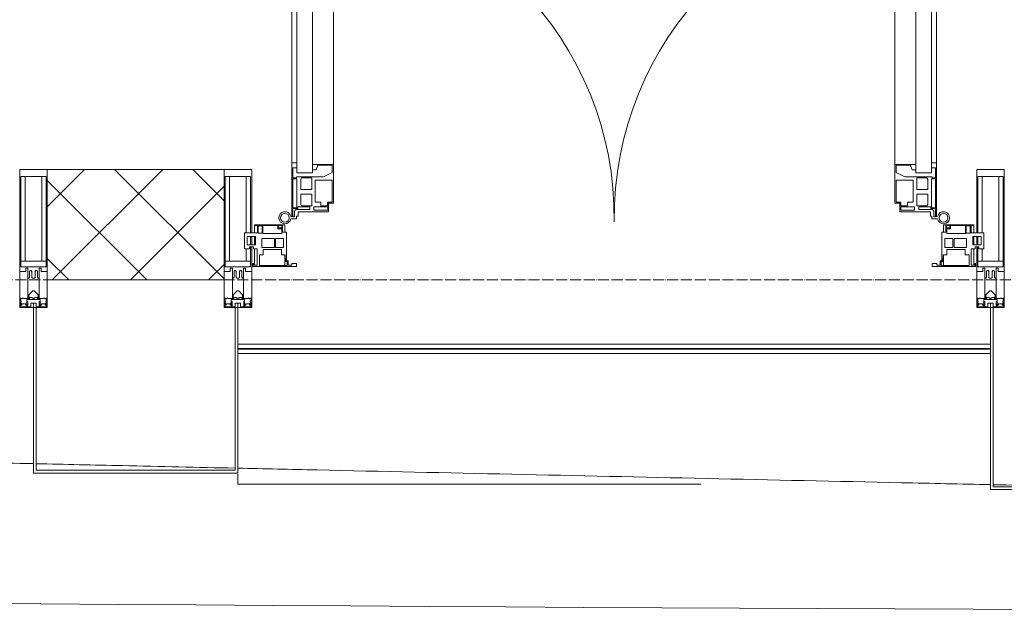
# Model space of a CAD drawing. Header units: millimetres. Extents: x 5617 to 137814, y 7718 to 189336.
# Tile 16 of 97: x 41645 to 43428, y 14794 to 15872. Entities that reach past the tile are written whole.
import ezdxf

# ---------------------------------------------------------------- set-up
doc = ezdxf.new("R2010")
doc.units = ezdxf.units.MM
doc.linetypes.add('ADSK_Линия сетки', pattern=[25, 20, -2.5, 0, -2.5])
for name, color, linetype, lineweight in [('Двери', 7, 'Continuous', 18), ('Импосты витража', 7, 'Continuous', 18), ('Колонны', 7, 'Continuous', 18), ('Ограждение', 7, 'Continuous', 18), ('Оси', 7, 'Continuous', 9), ('Панели витража', 7, 'Continuous', 18), ('Поручни', 7, 'Continuous', 18), ('Стены разрез', 7, 'Continuous', 40), ('Форма', 7, 'Continuous', 18), ('Элементы узлов', 7, 'Continuous', 18)]:
    doc.layers.add(name, color=color, linetype=linetype, lineweight=lineweight)

# ---------------------------------------------------------------- blocks, each defined once
blk = doc.blocks.new('Rectangular Mullion - 50Wx250H-V63-МКСС_К4_L12_41_700_')
at = {"layer": 'Элементы узлов', "color": 253, "lineweight": 5, "true_color": 0xaaaaaa}
for p, q in [((-25, 135.1), (-25, 250)), ((-25, 250), (0, 250)), ((25, 250), (0, 250)), ((25, 65.2), (25, 250)), ((-23, 237.3), (0, 237.3)), ((-23, 237.3), (-23, 135.1)), ((-14.9, 135.1), (-14.9, 237.3)), ((23, 237.3), (0, 237.3)), ((14.9, 84), (14.9, 237.3)), ((23, 237.3), (23, 73.6)), ((-25, 113.4), (-25, 128.4)), ((-23, 128.4), (-23, 113.4)), ((-25, 65.2), (-25, 110.1)), ((-23, 110.1), (-23, 73.6)), ((-14.9, 84), (-14.9, 106.6)), ((0, 84), (-23, 84)), ((-0.5, 73.6), (-23, 73.6)), ((0, 84), (23, 84)), ((0.5, 73.6), (23, 73.6)), ((-14, 65.2), (-25, 65.2)), ((-14, 71.3), (-14, 65.2)), ((-10, 71.3), (-14, 71.3)), ((-10, 53), (-10, 71.3)), ((-8.7, 53), (-7, 54.7)), ((-7, 65.2), (-5.9, 67.3)), ((-7, 65.2), (-7, 54.7)), ((-4.1, 67.3), (-5.9, 67.3)), ((-4.1, 67.3), (-2.9, 65.1)), ((-2.9, 65.1), (-2.9, 54.6)), ((-1.3, 53), (-2.9, 54.6)), ((1.3, 53), (2.9, 54.6)), ((4.1, 67.3), (2.9, 65.1)), ((2.9, 65.1), (2.9, 54.6)), ((4.1, 67.3), (5.9, 67.3)), ((7, 65.2), (5.9, 67.3)), ((7, 65.2), (7, 54.7)), ((8.7, 53), (7, 54.7)), ((10, 71.3), (14, 71.3)), ((10, 53), (10, 71.3)), ((14, 71.3), (14, 65.2)), ((14, 65.2), (25, 65.2)), ((-8.7, 53), (-10, 53)), ((-10, 53), (-10, 17)), ((0, 53), (-1.3, 53)), ((0, 53), (1.3, 53)), ((8.7, 53), (10, 53)), ((10, 53), (10, 17)), ((-8.5, 23), (-1.5, 30)), ((-8.5, 18.5), (-8.5, 23)), ((-7.5, 18.5), (-8.5, 18.5)), ((-7.5, 17), (-7.5, 18.5)), ((-7.4, 18), (-7.4, 16.6)), ((-2.6, 18), (-7.4, 18)), ((-2.6, 18), (-2.6, 16.8)), ((-1.5, 30), (0, 30)), ((1.5, 30), (0, 30)), ((8.5, 23), (1.5, 30)), ((2.6, 18), (2.6, 16.8)), ((2.6, 18), (7.4, 18)), ((7.4, 18), (7.4, 16.6)), ((7.5, 18.5), (8.5, 18.5)), ((7.5, 17), (7.5, 18.5)), ((8.5, 18.5), (8.5, 23)), ((-23.8, 14.6), (-25, 14.2)), ((-25, 0), (-25, 14.2)), ((-22.3, 17), (-23.8, 17)), ((-23.8, 17), (-23.8, 14.6)), ((-22.5, 10.6), (-23.8, 14.6)), ((-22.5, 10.6), (-23.7, 9.9)), ((-23.7, 1.3), (-23.7, 9.9)), ((-23.7, 1.3), (-11.8, 1.3)), ((-23.2, 10.2), (-22.5, 8)), ((-22.5, 8), (-22.5, 4.5)), ((-21.3, 4.5), (-22.5, 4.5)), ((-22.3, 17), (-22.3, 16)), ((-22.3, 16), (-21.3, 16)), ((-19, 17.6), (-21.3, 16)), ((-21.3, 4.5), (-21.3, 6.5)), ((-21.3, 6.5), (-14.2, 6.5)), ((-18.4, 16.6), (-19, 17.6)), ((-7.4, 16.6), (-18.4, 16.6)), ((-14.2, 6.5), (-14.2, 4.5)), ((-13.2, 4.5), (-14.2, 4.5)), ((-13.2, 4.5), (-12.2, 7.2)), ((-12.7, 7.6), (-11.3, 11.4)), ((-12.7, 7.6), (-11.8, 6.9)), ((-12.2, 9), (-12.2, 14.8)), ((-12.2, 14.8), (0, 14.8)), ((-11.8, 1.3), (-11.8, 6.9)), ((-10.5, 11.2), (-11.3, 11.4)), ((-10.5, 1.5), (-10.5, 11.2)), ((-4.8, 1.5), (-10.5, 1.5)), ((-10, 17), (-7.5, 17)), ((0, 8), (-4.8, 8)), ((-4.8, 1.5), (-4.8, 8)), ((-2.6, 16.8), (0, 16.8)), ((2.6, 16.8), (0, 16.8)), ((0, 14.8), (0, 16.8)), ((0, 14.8), (0, 16.8)), ((12.2, 14.8), (0, 14.8)), ((0, 0), (0, 8)), ((0, 8), (4.8, 8)), ((0, 0), (0, 8)), ((4.8, 1.5), (4.8, 8)), ((4.8, 1.5), (10.5, 1.5)), ((7.4, 16.6), (18.4, 16.6)), ((10, 17), (7.5, 17)), ((10.5, 11.2), (11.3, 11.4)), ((10.5, 1.5), (10.5, 11.2)), ((12.7, 7.6), (11.3, 11.4)), ((12.7, 7.6), (11.8, 6.9)), ((11.8, 1.3), (11.8, 6.9)), ((23.7, 1.3), (11.8, 1.3)), ((12.2, 9), (12.2, 14.8)), ((13.2, 4.5), (12.2, 7.2)), ((13.2, 4.5), (14.2, 4.5)), ((21.3, 6.5), (14.2, 6.5)), ((14.2, 6.5), (14.2, 4.5)), ((18.4, 16.6), (19, 17.6)), ((19, 17.6), (21.3, 16)), ((22.3, 16), (21.3, 16)), ((21.3, 4.5), (21.3, 6.5)), ((21.3, 4.5), (22.5, 4.5)), ((22.3, 17), (22.3, 16)), ((22.3, 17), (23.8, 17)), ((22.5, 10.6), (23.8, 14.6)), ((22.5, 10.6), (23.7, 9.9)), ((23.2, 10.2), (22.5, 8)), ((22.5, 8), (22.5, 4.5)), ((23.7, 1.3), (23.7, 9.9)), ((23.8, 17), (23.8, 14.6)), ((23.8, 14.6), (25, 14.2)), ((25, 0), (25, 14.2)), ((-25, 0), (0, 0)), ((25, 0), (0, 0))]:
    blk.add_line(p, q, dxfattribs=at)
for centre, start, end in [((-0.5, 73.1), 360, 90), ((0.5, 73.1), 90, 180)]:
    blk.add_arc(centre, 0.5, start, end, dxfattribs=at)
blk = doc.blocks.new('Rectangular Mullion - R_StandardFrame_50Wx250H-V64-МКСС_К4_L12_41_700_')
at = {"layer": 'Импосты витража', "color": 253, "lineweight": 5, "true_color": 0xaaaaaa}
for p, q in [((-25, -110.1), (-25, 0)), ((-25, 0), (0, 0)), ((5, 0), (25, 0)), ((25, 0), (25, -250)), ((-25, -128.4), (-25, -113.4)), ((-25, -250), (-25, -135.1)), ((25, -250), (-25, -250))]:
    blk.add_line(p, q, dxfattribs=at)
blk = doc.blocks.new('A_PAN_ALU_Door_Double - EXT_1_Double_EQ-7507534-МКСС_К4_L12_41_700_')
at = {"layer": 'Двери', "color": 253, "lineweight": 5, "true_color": 0xaaaaaa}
for p, q in [((-583.7, 659.3), (-583.7, 758.9)), ((-583.7, 758.9), (-578.6, 758.9)), ((-583.7, 659.3), (-583.7, 758.9)), ((-583.7, 758.9), (-578.6, 758.9)), ((-581.6, 750.3), (-581.6, 742.3)), ((-579.8, 750.3), (-581.6, 750.3)), ((-581.6, 750.3), (-581.6, 742.3)), ((-579.8, 750.3), (-581.6, 750.3)), ((-579.8, 748.9), (-579.8, 750.3)), ((-579.8, 748.9), (-579.8, 750.3)), ((-578.6, 748.9), (-579.8, 748.9)), ((-578.6, 748.9), (-579.8, 748.9)), ((-578.6, 758.9), (-578.6, 748.9)), ((-578.6, 758.9), (-578.6, 748.9)), ((583.7, 758.9), (578.6, 758.9)), ((578.6, 758.9), (578.6, 748.9)), ((583.7, 758.9), (578.6, 758.9)), ((578.6, 758.9), (578.6, 748.9)), ((578.6, 748.9), (579.8, 748.9)), ((578.6, 748.9), (579.8, 748.9)), ((579.8, 748.9), (579.8, 750.3)), ((579.8, 750.3), (581.6, 750.3)), ((579.8, 748.9), (579.8, 750.3)), ((579.8, 750.3), (581.6, 750.3)), ((581.6, 750.3), (581.6, 742.3)), ((581.6, 750.3), (581.6, 742.3)), ((583.7, 659.3), (583.7, 758.9)), ((583.7, 659.3), (583.7, 758.9)), ((-581.6, 742.3), (-572.9, 742.3)), ((-581.6, 742.3), (-572.9, 742.3)), ((-581.6, 740.6), (-581.6, 688.2)), ((-574.6, 740.6), (-581.6, 740.6)), ((-581.6, 740.6), (-581.6, 688.2)), ((-574.6, 740.6), (-581.6, 740.6)), ((-574.6, 688.2), (-574.6, 740.6)), ((-574.6, 688.2), (-574.6, 740.6)), ((-572.9, 742.3), (-572.9, 739.3)), ((-572.9, 742.3), (-572.9, 739.3)), ((-572.9, 739.3), (-543.6, 739.3)), ((-572.9, 739.3), (-543.6, 739.3)), ((-566.1, 737.5), (-567.6, 734.8)), ((-566.1, 737.5), (-567.6, 734.8)), ((-567.6, 734.8), (-567.6, 715.8)), ((-567.6, 734.8), (-567.6, 715.8)), ((-547.7, 737.5), (-566.1, 737.5)), ((-547.7, 737.5), (-566.1, 737.5)), ((-547.7, 715.8), (-547.7, 737.5)), ((-547.7, 715.8), (-547.7, 737.5)), ((-543.6, 744.8), (-518.6, 744.8)), ((-543.6, 739.3), (-543.6, 744.8)), ((-543.6, 744.8), (-518.6, 744.8)), ((-543.6, 739.3), (-543.6, 744.8)), ((-531.2, 737.1), (-531.2, 730.5)), ((-518.8, 737.1), (-531.2, 737.1)), ((-531.2, 737.1), (-531.2, 730.5)), ((-518.8, 737.1), (-531.2, 737.1)), ((-518.8, 730.6), (-518.8, 737.1)), ((-518.8, 730.6), (-518.8, 737.1)), ((-518.6, 744.8), (-518.6, 741.8)), ((-518.6, 744.8), (-518.6, 741.8)), ((-518.6, 741.8), (-517.1, 741.8)), ((-518.6, 741.8), (-517.1, 741.8)), ((-517.1, 741.8), (-517.1, 732.3)), ((-517.1, 741.8), (-517.1, 732.3)), ((-517.1, 732.3), (-508.2, 732.3)), ((-517.1, 732.3), (-508.2, 732.3)), ((-508.2, 732.3), (-508.2, 662.3)), ((-508.2, 732.3), (-508.2, 662.3)), ((517.1, 732.3), (508.2, 732.3)), ((508.2, 732.3), (508.2, 662.3)), ((517.1, 732.3), (508.2, 732.3)), ((508.2, 732.3), (508.2, 662.3)), ((518.6, 741.8), (517.1, 741.8)), ((517.1, 741.8), (517.1, 732.3)), ((518.6, 741.8), (517.1, 741.8)), ((517.1, 741.8), (517.1, 732.3)), ((543.6, 744.8), (518.6, 744.8)), ((518.6, 744.8), (518.6, 741.8)), ((543.6, 744.8), (518.6, 744.8)), ((518.6, 744.8), (518.6, 741.8)), ((518.8, 730.6), (518.8, 737.1)), ((518.8, 737.1), (531.2, 737.1)), ((518.8, 730.6), (518.8, 737.1)), ((518.8, 737.1), (531.2, 737.1)), ((531.2, 737.1), (531.2, 730.5)), ((531.2, 737.1), (531.2, 730.5)), ((543.6, 739.3), (543.6, 744.8)), ((543.6, 739.3), (543.6, 744.8)), ((572.9, 739.3), (543.6, 739.3)), ((572.9, 739.3), (543.6, 739.3)), ((547.7, 715.8), (547.7, 737.5)), ((547.7, 737.5), (566.1, 737.5)), ((547.7, 715.8), (547.7, 737.5)), ((547.7, 737.5), (566.1, 737.5)), ((566.1, 737.5), (567.6, 734.8)), ((566.1, 737.5), (567.6, 734.8)), ((567.6, 734.8), (567.6, 715.8)), ((567.6, 734.8), (567.6, 715.8)), ((581.6, 742.3), (572.9, 742.3)), ((572.9, 742.3), (572.9, 739.3)), ((581.6, 742.3), (572.9, 742.3)), ((572.9, 742.3), (572.9, 739.3)), ((574.6, 688.2), (574.6, 740.6)), ((574.6, 740.6), (581.6, 740.6)), ((574.6, 688.2), (574.6, 740.6)), ((574.6, 740.6), (581.6, 740.6)), ((581.6, 740.6), (581.6, 688.2)), ((581.6, 740.6), (581.6, 688.2)), ((-567.6, 715.8), (-547.7, 715.8)), ((-567.6, 715.8), (-547.7, 715.8)), ((-541.3, 730.5), (-541.3, 691)), ((-531.2, 730.5), (-541.3, 730.5)), ((-541.3, 730.5), (-541.3, 691)), ((-531.2, 730.5), (-541.3, 730.5)), ((-510.6, 730.6), (-518.8, 730.6)), ((-510.6, 730.6), (-518.8, 730.6)), ((-510.6, 691), (-510.6, 730.6)), ((-510.6, 691), (-510.6, 730.6)), ((510.6, 691), (510.6, 730.6)), ((510.6, 730.6), (518.8, 730.6)), ((510.6, 691), (510.6, 730.6)), ((510.6, 730.6), (518.8, 730.6)), ((531.2, 730.5), (541.3, 730.5)), ((531.2, 730.5), (541.3, 730.5)), ((541.3, 730.5), (541.3, 691)), ((541.3, 730.5), (541.3, 691)), ((567.6, 715.8), (547.7, 715.8)), ((567.6, 715.8), (547.7, 715.8)), ((-567.6, 708), (-567.6, 688.9)), ((-547.7, 708), (-567.6, 708)), ((-567.6, 708), (-567.6, 688.9)), ((-547.7, 708), (-567.6, 708)), ((-547.7, 686.3), (-547.7, 708)), ((-547.7, 686.3), (-547.7, 708)), ((547.7, 708), (567.6, 708)), ((547.7, 686.3), (547.7, 708)), ((547.7, 708), (567.6, 708)), ((547.7, 686.3), (547.7, 708)), ((567.6, 708), (567.6, 688.9)), ((567.6, 708), (567.6, 688.9)), ((-581.6, 688.2), (-574.6, 688.2)), ((-581.6, 688.2), (-574.6, 688.2)), ((-581.6, 686.5), (-581.6, 668.4)), ((-575.4, 686.5), (-581.6, 686.5)), ((-581.6, 686.5), (-581.6, 668.4)), ((-575.4, 686.5), (-581.6, 686.5)), ((-575.4, 684.5), (-575.4, 686.5)), ((-575.4, 684.5), (-575.4, 686.5)), ((-526.4, 684.5), (-575.4, 684.5)), ((-526.4, 684.5), (-575.4, 684.5)), ((-567.6, 688.9), (-566.1, 686.3)), ((-567.6, 688.9), (-566.1, 686.3)), ((-566.1, 686.3), (-547.7, 686.3)), ((-566.1, 686.3), (-547.7, 686.3)), ((-541.3, 691), (-510.6, 691)), ((-541.3, 691), (-510.6, 691)), ((-510.6, 676.8), (-526.4, 684.5)), ((-510.6, 676.8), (-526.4, 684.5)), ((541.3, 691), (510.6, 691)), ((541.3, 691), (510.6, 691)), ((510.6, 676.8), (526.4, 684.5)), ((510.6, 676.8), (526.4, 684.5)), ((526.4, 684.5), (575.4, 684.5)), ((526.4, 684.5), (575.4, 684.5)), ((566.1, 686.3), (547.7, 686.3)), ((566.1, 686.3), (547.7, 686.3)), ((567.6, 688.9), (566.1, 686.3)), ((567.6, 688.9), (566.1, 686.3)), ((581.6, 688.2), (574.6, 688.2)), ((581.6, 688.2), (574.6, 688.2)), ((575.4, 684.5), (575.4, 686.5)), ((575.4, 686.5), (581.6, 686.5)), ((575.4, 684.5), (575.4, 686.5)), ((575.4, 686.5), (581.6, 686.5)), ((581.6, 686.5), (581.6, 668.4)), ((581.6, 686.5), (581.6, 668.4)), ((-583.7, 244.2), (-583.7, 677.3)), ((-581.6, 668.4), (-574.6, 668.4)), ((-581.6, 668.4), (-574.6, 668.4)), ((-574.6, 677.3), (-546, 677.3)), ((-574.6, 244.2), (-574.6, 677.3)), ((-574.6, 668.4), (-574.6, 659.3)), ((-574.6, 668.4), (-574.6, 659.3)), ((-546, 677.3), (-546, 244.2)), ((-546, 672), (-539.3, 672)), ((-546, 662.3), (-546, 672)), ((-546, 672), (-539.3, 672)), ((-546, 662.3), (-546, 672)), ((-508.2, 662.3), (-546, 662.3)), ((-508.2, 662.3), (-546, 662.3)), ((-539.3, 672), (-537.1, 665.9)), ((-539.3, 672), (-537.1, 665.9)), ((-537.1, 665.9), (-537.1, 663.8)), ((-537.1, 665.9), (-537.1, 663.8)), ((-537.1, 663.8), (-510.6, 663.8)), ((-537.1, 663.8), (-510.6, 663.8)), ((-510.6, 663.8), (-510.6, 676.8)), ((-510.6, 663.8), (-510.6, 676.8)), ((-508.2, 662.3), (-508.2, 259.2)), ((508.2, 662.3), (546, 662.3)), ((508.2, 662.3), (546, 662.3)), ((508.2, 662.3), (508.2, 259.2)), ((510.6, 663.8), (510.6, 676.8)), ((510.6, 663.8), (510.6, 676.8)), ((537.1, 663.8), (510.6, 663.8)), ((537.1, 663.8), (510.6, 663.8)), ((539.3, 672), (537.1, 665.9)), ((539.3, 672), (537.1, 665.9)), ((537.1, 665.9), (537.1, 663.8)), ((537.1, 665.9), (537.1, 663.8)), ((546, 672), (539.3, 672)), ((546, 672), (539.3, 672)), ((546, 677.3), (546, 244.2)), ((574.6, 677.3), (546, 677.3)), ((546, 662.3), (546, 672)), ((546, 662.3), (546, 672)), ((574.6, 244.2), (574.6, 677.3)), ((581.6, 668.4), (574.6, 668.4)), ((574.6, 668.4), (574.6, 659.3)), ((581.6, 668.4), (574.6, 668.4)), ((574.6, 668.4), (574.6, 659.3)), ((583.7, 244.2), (583.7, 677.3)), ((-574.6, 659.3), (-583.7, 659.3)), ((-574.6, 659.3), (-583.7, 659.3)), ((574.6, 659.3), (583.7, 659.3)), ((574.6, 659.3), (583.7, 659.3)), ((-583.7, 262.2), (-574.6, 262.2)), ((-583.7, 164.2), (-583.7, 262.2)), ((-581.6, 253.1), (-581.6, 235.1)), ((-574.6, 253.1), (-581.6, 253.1)), ((-574.6, 262.2), (-574.6, 253.1)), ((-546, 259.2), (-508.2, 259.2)), ((-546, 249.6), (-546, 259.2)), ((-539.3, 249.6), (-546, 249.6)), ((-537.1, 255.7), (-539.3, 249.6)), ((-537.1, 257.7), (-537.1, 255.7)), ((-510.6, 257.7), (-537.1, 257.7)), ((-510.6, 244.7), (-510.6, 257.7)), ((-508.2, 259.2), (-508.2, 189.3)), ((546, 259.2), (508.2, 259.2)), ((508.2, 259.2), (508.2, 189.3)), ((510.6, 244.7), (510.6, 257.7)), ((510.6, 257.7), (537.1, 257.7)), ((537.1, 257.7), (537.1, 255.7)), ((537.1, 255.7), (539.3, 249.6)), ((539.3, 249.6), (546, 249.6)), ((546, 249.6), (546, 259.2)), ((583.7, 262.2), (574.6, 262.2)), ((574.6, 262.2), (574.6, 253.1)), ((574.6, 253.1), (581.6, 253.1)), ((581.6, 253.1), (581.6, 235.1)), ((583.7, 164.2), (583.7, 262.2)), ((-581.6, 235.1), (-575.4, 235.1)), ((-581.6, 233.4), (-581.6, 180.9)), ((-574.6, 233.4), (-581.6, 233.4)), ((-575.4, 237), (-526.4, 237)), ((-575.4, 235.1), (-575.4, 237)), ((-574.6, 244.2), (-546, 244.2)), ((-574.6, 180.9), (-574.6, 233.4)), ((-566.1, 235.3), (-567.6, 232.6)), ((-567.6, 232.6), (-567.6, 213.6)), ((-547.7, 235.3), (-566.1, 235.3)), ((-547.7, 213.6), (-547.7, 235.3)), ((-526.4, 237), (-510.6, 244.7)), ((526.4, 237), (510.6, 244.7)), ((575.4, 237), (526.4, 237)), ((574.6, 244.2), (546, 244.2)), ((547.7, 213.6), (547.7, 235.3)), ((547.7, 235.3), (566.1, 235.3)), ((566.1, 235.3), (567.6, 232.6)), ((567.6, 232.6), (567.6, 213.6)), ((574.6, 233.4), (581.6, 233.4)), ((574.6, 180.9), (574.6, 233.4)), ((575.4, 235.1), (575.4, 237)), ((581.6, 235.1), (575.4, 235.1)), ((581.6, 233.4), (581.6, 180.9)), ((-541.3, 230.6), (-541.3, 191)), ((-510.6, 230.6), (-541.3, 230.6)), ((-510.6, 191), (-510.6, 230.6)), ((510.6, 230.6), (541.3, 230.6)), ((510.6, 191), (510.6, 230.6)), ((541.3, 230.6), (541.3, 191)), ((-567.6, 213.6), (-547.7, 213.6)), ((-567.6, 205.7), (-567.6, 186.7)), ((-547.7, 205.7), (-567.6, 205.7)), ((-547.7, 184), (-547.7, 205.7)), ((567.6, 213.6), (547.7, 213.6)), ((547.7, 205.7), (567.6, 205.7)), ((547.7, 184), (547.7, 205.7)), ((567.6, 205.7), (567.6, 186.7)), ((-581.6, 180.9), (-574.6, 180.9)), ((-581.6, 179.2), (-581.6, 164.2)), ((-572.9, 179.2), (-581.6, 179.2)), ((-572.9, 182.2), (-572.9, 179.2)), ((-551.3, 182.2), (-572.9, 182.2)), ((-567.6, 186.7), (-566.1, 184)), ((-566.1, 184), (-547.7, 184)), ((-551.3, 177.5), (-551.3, 182.2)), ((-543.6, 182.2), (-543.6, 176.7)), ((-518.6, 182.2), (-543.6, 182.2)), ((-541.3, 191), (-531.2, 191)), ((-531.2, 191), (-531.2, 184.4)), ((-531.2, 184.4), (-518.8, 184.4)), ((-518.8, 191), (-510.6, 191)), ((-518.8, 184.4), (-518.8, 191)), ((-518.6, 176.7), (-518.6, 182.2)), ((-517.1, 189.3), (-517.1, 173.3)), ((-508.2, 189.3), (-517.1, 189.3)), ((508.2, 189.3), (517.1, 189.3)), ((518.8, 191), (510.6, 191)), ((517.1, 189.3), (517.1, 173.3)), ((518.6, 182.2), (543.6, 182.2)), ((518.6, 176.7), (518.6, 182.2)), ((518.8, 184.4), (518.8, 191)), ((531.2, 184.4), (518.8, 184.4)), ((541.3, 191), (531.2, 191)), ((531.2, 191), (531.2, 184.4)), ((543.6, 182.2), (543.6, 176.7)), ((566.1, 184), (547.7, 184)), ((551.3, 177.5), (551.3, 182.2)), ((551.3, 182.2), (572.9, 182.2)), ((567.6, 186.7), (566.1, 184)), ((572.9, 182.2), (572.9, 179.2)), ((572.9, 179.2), (581.6, 179.2)), ((581.6, 180.9), (574.6, 180.9)), ((581.6, 179.2), (581.6, 164.2)), ((-575.1, 160.7), (-585.4, 160.7)), ((-581.6, 164.2), (-578.6, 164.2)), ((-578.6, 164.2), (-578.6, 174.5)), ((-575.5, 177.5), (-551.3, 177.5)), ((-575.1, 165.6), (-575.1, 160.7)), ((-572.4, 165.6), (-575.1, 165.6)), ((-572.4, 173.3), (-572.4, 165.6)), ((-517.1, 173.3), (-572.4, 173.3)), ((-543.6, 176.7), (-518.6, 176.7)), ((517.1, 173.3), (572.4, 173.3)), ((543.6, 176.7), (518.6, 176.7)), ((575.5, 177.5), (551.3, 177.5)), ((572.4, 173.3), (572.4, 165.6)), ((572.4, 165.6), (575.1, 165.6)), ((575.1, 165.6), (575.1, 160.7)), ((575.1, 160.7), (585.4, 160.7)), ((578.6, 164.2), (578.6, 174.5)), ((581.6, 164.2), (578.6, 164.2))]:
    blk.add_line(p, q, dxfattribs=at)
at = {"layer": 'Двери', "lineweight": 5}
for p, q in [((-597.6, 721.7), (-626.4, 720.7)), ((-597.6, 723.5), (-597.6, 696)), ((-583.6, 726), (-595.1, 726)), ((583.6, 726), (595.1, 726)), ((597.6, 723.5), (597.6, 696)), ((597.6, 721.7), (626.4, 720.7)), ((-624.5, 698.8), (-597.6, 697.7)), ((624.5, 698.8), (597.6, 697.7)), ((-660.1, 685.7), (-660.1, 611.5)), ((-640.1, 611.5), (-640.1, 683.8)), ((-595.1, 693.5), (-583.6, 693.5)), ((595.1, 693.5), (583.6, 693.5)), ((640.1, 611.5), (640.1, 683.8)), ((660.1, 685.7), (660.1, 611.5)), ((-605.1, 596.5), (-625.1, 596.5)), ((-605.1, 576.5), (-605.1, 596.5)), ((605.1, 576.5), (605.1, 596.5)), ((605.1, 596.5), (625.1, 596.5)), ((-625.1, 576.5), (-605.1, 576.5)), ((625.1, 576.5), (605.1, 576.5))]:
    blk.add_line(p, q, dxfattribs=at)
at = {"layer": 'Двери', "color": 254, "lineweight": 5, "true_color": 0xd4d4d4}
for centre, start, end in [((-596.2, 162.6), 359.296, 89.0613), ((596.2, 162.6), 90.9387, 180.704)]:
    blk.add_arc(centre, 596.2, start, end, dxfattribs=at)
at = {"layer": 'Двери', "lineweight": 5}
for centre, radius, start, end in [((-625.1, 685.7), 35, 92.1945, 180), ((-595.1, 723.5), 2.5, 90, 180), ((595.1, 723.5), 2.5, 360, 90), ((625.1, 685.7), 35, 360, 87.8055), ((-625.1, 683.8), 15, 87.8056, 180), ((-595.1, 696), 2.5, 180, 270), ((595.1, 696), 2.5, 270, 360), ((625.1, 683.8), 15, 0, 92.1944), ((-625.1, 611.5), 35, 180, 270), ((-625.1, 611.5), 15, 180, 270), ((625.1, 611.5), 35, 270, 360), ((625.1, 611.5), 15, 270, 360)]:
    blk.add_arc(centre, radius, start, end, dxfattribs=at)
at = {"layer": 'Двери', "color": 253, "lineweight": 5, "true_color": 0xaaaaaa}
for centre, radius, start, end in [((-596.2, 162.7), 11, 16.047, 350.0284), ((-596.2, 162.6), 8, 90, 270), ((-596.2, 162.6), 8, 270, 90), ((-583.7, 166.3), 2.03, 196.0721, 270), ((-575.5, 174.5), 3, 90, 180), ((575.5, 174.5), 3, 360, 90), ((583.7, 166.3), 2.03, 270, 343.9279), ((596.2, 162.7), 11, 189.9716, 163.953), ((596.2, 162.6), 8, 90, 270), ((596.2, 162.6), 8, 270, 90)]:
    blk.add_arc(centre, radius, start, end, dxfattribs=at)
at = {"layer": 'Панели витража', "color": 253, "lineweight": 5, "true_color": 0xaaaaaa}
for p, q in [((-600.3, 150), (-651.2, 150)), ((-651.2, 150), (-651.2, 148.5)), ((-651.2, 148.5), (-645.9, 148.5)), ((-651.2, 148.5), (-651.2, 135.1)), ((-645.9, 148.5), (-645.9, 135.1)), ((-644.3, 134.5), (-644.3, 148.2)), ((-644.3, 148.2), (-637.3, 148.2)), ((-637.3, 148.2), (-637.3, 134.5)), ((-635.9, 134.2), (-635.9, 148.4)), ((-635.9, 148.4), (-608.9, 148.4)), ((-608.9, 148.4), (-608.9, 142.8)), ((-608.9, 142.8), (-601.9, 142.8)), ((-607.5, 148.7), (-601.5, 148.7)), ((-607.5, 144.4), (-607.5, 148.7)), ((-601.5, 144.4), (-607.5, 144.4)), ((-601.9, 142.8), (-601.9, 134.2)), ((-601.5, 148.7), (-601.5, 144.4)), ((-600.3, 136.5), (-600.3, 150)), ((-596.2, 150), (-600.3, 150)), ((-596.2, 136.5), (-596.2, 150)), ((596.2, 150), (596.2, 136.5)), ((600.3, 150), (596.2, 150)), ((651.2, 150), (600.3, 150)), ((600.3, 150), (600.3, 136.5)), ((601.5, 144.4), (601.5, 148.7)), ((601.5, 148.7), (607.5, 148.7)), ((607.5, 144.4), (601.5, 144.4)), ((601.9, 134.2), (601.9, 142.8)), ((601.9, 142.8), (608.9, 142.8)), ((607.5, 148.7), (607.5, 144.4)), ((608.9, 142.8), (608.9, 148.4)), ((608.9, 148.4), (635.9, 148.4)), ((635.9, 148.4), (635.9, 134.2)), ((637.3, 148.2), (644.3, 148.2)), ((637.3, 134.5), (637.3, 148.2)), ((644.3, 148.2), (644.3, 134.5)), ((645.9, 135.1), (645.9, 148.5)), ((645.9, 148.5), (651.2, 148.5)), ((651.2, 148.5), (651.2, 150)), ((651.2, 135.1), (651.2, 148.5)), ((-645.9, 135.1), (-669.2, 135.1)), ((-669.2, 135.1), (-669.2, 106.6)), ((-664.2, 113.4), (-664.2, 128.4)), ((-664.2, 128.4), (-649.2, 128.4)), ((-651.2, 128.4), (-651.2, 113.4)), ((-649.2, 128.4), (-649.2, 113.4)), ((-637.3, 134.5), (-644.3, 134.5)), ((-637.8, 108.8), (-637.8, 125)), ((-637.8, 125), (-615.2, 125)), ((-601.9, 134.2), (-635.9, 134.2)), ((-615.2, 125), (-615.2, 108.8)), ((-613, 108.8), (-613, 125)), ((-613, 125), (-598.7, 125)), ((-593.3, 136.5), (-600.3, 136.5)), ((-598.7, 125), (-598.7, 108.8)), ((-593.3, 84.8), (-593.3, 136.5)), ((600.3, 136.5), (593.3, 136.5)), ((593.3, 136.5), (593.3, 84.8)), ((598.7, 125), (613, 125)), ((598.7, 108.8), (598.7, 125)), ((635.9, 134.2), (601.9, 134.2)), ((613, 125), (613, 108.8)), ((615.2, 125), (637.8, 125)), ((615.2, 108.8), (615.2, 125)), ((644.3, 134.5), (637.3, 134.5)), ((637.8, 125), (637.8, 108.8)), ((669.2, 135.1), (645.9, 135.1)), ((649.2, 128.4), (664.2, 128.4)), ((649.2, 113.4), (649.2, 128.4)), ((651.2, 113.4), (651.2, 128.4)), ((664.2, 128.4), (664.2, 113.4)), ((669.2, 106.6), (669.2, 135.1)), ((-649.2, 113.4), (-664.2, 113.4)), ((-660.2, 106.6), (-660.2, 110.1)), ((-660.2, 110.1), (-653.3, 110.1)), ((-653.3, 110.1), (-653.3, 106.6)), ((-615.2, 108.8), (-637.8, 108.8)), ((-598.7, 108.8), (-613, 108.8)), ((613, 108.8), (598.7, 108.8)), ((637.8, 108.8), (615.2, 108.8)), ((664.2, 113.4), (649.2, 113.4)), ((653.3, 106.6), (653.3, 110.1)), ((653.3, 110.1), (660.2, 110.1)), ((660.2, 110.1), (660.2, 106.6)), ((-669.2, 106.6), (-660.2, 106.6)), ((-653.3, 106.6), (-646.3, 106.6)), ((-651.2, 106.6), (-651.2, 76.7)), ((-646.3, 106.6), (-646.3, 76.7)), ((-642.4, 76.3), (-642.4, 95.5)), ((-642.4, 95.5), (-635.3, 95.5)), ((-635.3, 95.5), (-635.3, 105)), ((-635.3, 105), (-602.1, 105)), ((-602.1, 105), (-602.1, 95.5)), ((-602.1, 95.5), (-595.8, 95.5)), ((-596.2, 76.2), (-596.2, 95.5)), ((-595.8, 95.5), (-595.8, 89)), ((595.8, 89), (595.8, 95.5)), ((595.8, 95.5), (602.1, 95.5)), ((596.2, 95.5), (596.2, 76.2)), ((602.1, 95.5), (602.1, 105)), ((602.1, 105), (635.3, 105)), ((635.3, 105), (635.3, 95.5)), ((635.3, 95.5), (642.4, 95.5)), ((642.4, 95.5), (642.4, 76.3)), ((646.3, 76.7), (646.3, 106.6)), ((646.3, 106.6), (653.3, 106.6)), ((651.2, 76.7), (651.2, 106.6)), ((660.2, 106.6), (669.2, 106.6)), ((-652.8, 79.5), (-654.3, 79.5)), ((-654.3, 79.5), (-654.3, 74.5)), ((-654.3, 74.5), (-575.3, 74.5)), ((-652.8, 76.7), (-652.8, 79.5)), ((-646.3, 76.7), (-652.8, 76.7)), ((-592, 76.3), (-642.4, 76.3)), ((-595.8, 89), (-595, 88.2)), ((-595, 88.2), (-595, 83.1)), ((-595, 83.1), (-592, 83.1)), ((-590.3, 84.8), (-593.3, 84.8)), ((-592, 83.1), (-592, 76.3)), ((-590.3, 76.5), (-590.3, 84.8)), ((-583.9, 76.5), (-590.3, 76.5)), ((-575.3, 79.5), (-583.9, 79.5)), ((-583.9, 79.5), (-583.9, 76.5)), ((-575.3, 74.5), (-575.3, 79.5)), ((583.9, 79.5), (575.3, 79.5)), ((575.3, 79.5), (575.3, 74.5)), ((575.3, 74.5), (654.3, 74.5)), ((583.9, 76.5), (583.9, 79.5)), ((590.3, 76.5), (583.9, 76.5)), ((593.3, 84.8), (590.3, 84.8)), ((590.3, 84.8), (590.3, 76.5)), ((592, 76.3), (592, 83.1)), ((592, 83.1), (595, 83.1)), ((642.4, 76.3), (592, 76.3)), ((595, 88.2), (595.8, 89)), ((595, 83.1), (595, 88.2)), ((652.8, 76.7), (646.3, 76.7)), ((654.3, 79.5), (652.8, 79.5)), ((652.8, 79.5), (652.8, 76.7)), ((654.3, 74.5), (654.3, 79.5))]:
    blk.add_line(p, q, dxfattribs=at)
blk = doc.blocks.new('Rectangular Mullion - 50Wx250H-2623690-МКСС_К4_L12_41_700_')
at = {"layer": 'Элементы узлов', "color": 253, "lineweight": 5, "true_color": 0xaaaaaa}
for p, q in [((-25, 65.2), (-25, 250)), ((-25, 250), (0, 250)), ((25, 250), (0, 250)), ((25, 65.2), (25, 250)), ((-23, 237.3), (0, 237.3)), ((-23, 237.3), (-23, 73.6)), ((-14.9, 84), (-14.9, 237.3)), ((23, 237.3), (0, 237.3)), ((14.9, 84), (14.9, 237.3)), ((23, 237.3), (23, 73.6)), ((0, 84), (-23, 84)), ((-0.5, 73.6), (-23, 73.6)), ((0, 84), (23, 84)), ((0.5, 73.6), (23, 73.6)), ((-14, 65.2), (-25, 65.2)), ((-14, 71.3), (-14, 65.2)), ((-10, 71.3), (-14, 71.3)), ((-10, 53), (-10, 71.3)), ((-8.7, 53), (-7, 54.7)), ((-7, 65.2), (-5.9, 67.3)), ((-7, 65.2), (-7, 54.7)), ((-4.1, 67.3), (-5.9, 67.3)), ((-4.1, 67.3), (-2.9, 65.1)), ((-2.9, 65.1), (-2.9, 54.6)), ((-1.3, 53), (-2.9, 54.6)), ((1.3, 53), (2.9, 54.6)), ((4.1, 67.3), (2.9, 65.1)), ((2.9, 65.1), (2.9, 54.6)), ((4.1, 67.3), (5.9, 67.3)), ((7, 65.2), (5.9, 67.3)), ((7, 65.2), (7, 54.7)), ((8.7, 53), (7, 54.7)), ((10, 71.3), (14, 71.3)), ((10, 53), (10, 71.3)), ((14, 71.3), (14, 65.2)), ((14, 65.2), (25, 65.2)), ((-8.7, 53), (-10, 53)), ((-10, 53), (-10, 17)), ((0, 53), (-1.3, 53)), ((0, 53), (1.3, 53)), ((8.7, 53), (10, 53)), ((10, 53), (10, 17)), ((-8.5, 23), (-1.5, 30)), ((-8.5, 18.5), (-8.5, 23)), ((-7.5, 18.5), (-8.5, 18.5)), ((-7.5, 17), (-7.5, 18.5)), ((-7.4, 18), (-7.4, 16.6)), ((-2.6, 18), (-7.4, 18)), ((-2.6, 18), (-2.6, 16.8)), ((-1.5, 30), (0, 30)), ((1.5, 30), (0, 30)), ((8.5, 23), (1.5, 30)), ((2.6, 18), (2.6, 16.8)), ((2.6, 18), (7.4, 18)), ((7.4, 18), (7.4, 16.6)), ((7.5, 18.5), (8.5, 18.5)), ((7.5, 17), (7.5, 18.5)), ((8.5, 18.5), (8.5, 23)), ((-23.8, 14.6), (-25, 14.2)), ((-25, 0), (-25, 14.2)), ((-22.3, 17), (-23.8, 17)), ((-23.8, 17), (-23.8, 14.6)), ((-22.5, 10.6), (-23.8, 14.6)), ((-22.5, 10.6), (-23.7, 9.9)), ((-23.7, 1.3), (-23.7, 9.9)), ((-23.7, 1.3), (-11.8, 1.3)), ((-23.2, 10.2), (-22.5, 8)), ((-22.5, 8), (-22.5, 4.5)), ((-21.3, 4.5), (-22.5, 4.5)), ((-22.3, 17), (-22.3, 16)), ((-22.3, 16), (-21.3, 16)), ((-19, 17.6), (-21.3, 16)), ((-21.3, 4.5), (-21.3, 6.5)), ((-21.3, 6.5), (-14.2, 6.5)), ((-18.4, 16.6), (-19, 17.6)), ((-7.4, 16.6), (-18.4, 16.6)), ((-14.2, 6.5), (-14.2, 4.5)), ((-13.2, 4.5), (-14.2, 4.5)), ((-13.2, 4.5), (-12.2, 7.2)), ((-12.7, 7.6), (-11.3, 11.4)), ((-12.7, 7.6), (-11.8, 6.9)), ((-12.2, 9), (-12.2, 14.8)), ((-12.2, 14.8), (0, 14.8)), ((-11.8, 1.3), (-11.8, 6.9)), ((-10.5, 11.2), (-11.3, 11.4)), ((-10.5, 1.5), (-10.5, 11.2)), ((-4.8, 1.5), (-10.5, 1.5)), ((-10, 17), (-7.5, 17)), ((0, 8), (-4.8, 8)), ((-4.8, 1.5), (-4.8, 8)), ((-2.6, 16.8), (0, 16.8)), ((2.6, 16.8), (0, 16.8)), ((0, 14.8), (0, 16.8)), ((0, 14.8), (0, 16.8)), ((12.2, 14.8), (0, 14.8)), ((0, 0), (0, 8)), ((0, 8), (4.8, 8)), ((0, 0), (0, 8)), ((4.8, 1.5), (4.8, 8)), ((4.8, 1.5), (10.5, 1.5)), ((7.4, 16.6), (18.4, 16.6)), ((10, 17), (7.5, 17)), ((10.5, 11.2), (11.3, 11.4)), ((10.5, 1.5), (10.5, 11.2)), ((12.7, 7.6), (11.3, 11.4)), ((12.7, 7.6), (11.8, 6.9)), ((11.8, 1.3), (11.8, 6.9)), ((23.7, 1.3), (11.8, 1.3)), ((12.2, 9), (12.2, 14.8)), ((13.2, 4.5), (12.2, 7.2)), ((13.2, 4.5), (14.2, 4.5)), ((21.3, 6.5), (14.2, 6.5)), ((14.2, 6.5), (14.2, 4.5)), ((18.4, 16.6), (19, 17.6)), ((19, 17.6), (21.3, 16)), ((22.3, 16), (21.3, 16)), ((21.3, 4.5), (21.3, 6.5)), ((21.3, 4.5), (22.5, 4.5)), ((22.3, 17), (22.3, 16)), ((22.3, 17), (23.8, 17)), ((22.5, 10.6), (23.8, 14.6)), ((22.5, 10.6), (23.7, 9.9)), ((23.2, 10.2), (22.5, 8)), ((22.5, 8), (22.5, 4.5)), ((23.7, 1.3), (23.7, 9.9)), ((23.8, 17), (23.8, 14.6)), ((23.8, 14.6), (25, 14.2)), ((25, 0), (25, 14.2)), ((-25, 0), (0, 0)), ((25, 0), (0, 0))]:
    blk.add_line(p, q, dxfattribs=at)
for centre, start, end in [((-0.5, 73.1), 360, 90), ((0.5, 73.1), 90, 180)]:
    blk.add_arc(centre, 0.5, start, end, dxfattribs=at)
blk = doc.blocks.new('Rectangular Mullion - R_StandardFrame_50Wx250H-V62-МКСС_К4_L12_41_700_')
at = {"layer": 'Импосты витража', "color": 253, "lineweight": 5, "true_color": 0xaaaaaa}
for p, q in [((-25, -250), (-25, 0)), ((-25, 0), (0, 0)), ((5, 0), (25, 0)), ((25, 0), (25, -250)), ((25, -250), (-25, -250))]:
    blk.add_line(p, q, dxfattribs=at)
blk = doc.blocks.new('Rectangular Mullion - 50Wx250H-V65-МКСС_К4_L12_41_700_')
at = {"layer": 'Элементы узлов', "color": 253, "lineweight": 5, "true_color": 0xaaaaaa}
for p, q in [((-25, 65.2), (-25, 250)), ((-25, 250), (0, 250)), ((25, 250), (0, 250)), ((25, 135.1), (25, 250)), ((-23, 237.3), (0, 237.3)), ((-23, 237.3), (-23, 73.6)), ((-14.9, 84), (-14.9, 237.3)), ((23, 237.3), (0, 237.3)), ((14.9, 135.1), (14.9, 237.3)), ((23, 237.3), (23, 135.1)), ((23, 128.4), (23, 113.4)), ((25, 113.4), (25, 128.4)), ((23, 110.1), (23, 73.6)), ((25, 65.2), (25, 110.1)), ((14.9, 84), (14.9, 106.6)), ((0, 84), (-23, 84)), ((-0.5, 73.6), (-23, 73.6)), ((0, 84), (23, 84)), ((0.5, 73.6), (23, 73.6)), ((-14, 65.2), (-25, 65.2)), ((-14, 71.3), (-14, 65.2)), ((-10, 71.3), (-14, 71.3)), ((-10, 53), (-10, 71.3)), ((-8.7, 53), (-7, 54.7)), ((-7, 65.2), (-5.9, 67.3)), ((-7, 65.2), (-7, 54.7)), ((-4.1, 67.3), (-5.9, 67.3)), ((-4.1, 67.3), (-2.9, 65.1)), ((-2.9, 65.1), (-2.9, 54.6)), ((-1.3, 53), (-2.9, 54.6)), ((1.3, 53), (2.9, 54.6)), ((4.1, 67.3), (2.9, 65.1)), ((2.9, 65.1), (2.9, 54.6)), ((4.1, 67.3), (5.9, 67.3)), ((7, 65.2), (5.9, 67.3)), ((7, 65.2), (7, 54.7)), ((8.7, 53), (7, 54.7)), ((10, 71.3), (14, 71.3)), ((10, 53), (10, 71.3)), ((14, 71.3), (14, 65.2)), ((14, 65.2), (25, 65.2)), ((-8.7, 53), (-10, 53)), ((-10, 53), (-10, 17)), ((0, 53), (-1.3, 53)), ((0, 53), (1.3, 53)), ((8.7, 53), (10, 53)), ((10, 53), (10, 17)), ((-8.5, 23), (-1.5, 30)), ((-8.5, 18.5), (-8.5, 23)), ((-7.5, 18.5), (-8.5, 18.5)), ((-7.5, 17), (-7.5, 18.5)), ((-7.4, 18), (-7.4, 16.6)), ((-2.6, 18), (-7.4, 18)), ((-2.6, 18), (-2.6, 16.8)), ((-1.5, 30), (0, 30)), ((1.5, 30), (0, 30)), ((8.5, 23), (1.5, 30)), ((2.6, 18), (2.6, 16.8)), ((2.6, 18), (7.4, 18)), ((7.4, 18), (7.4, 16.6)), ((7.5, 18.5), (8.5, 18.5)), ((7.5, 17), (7.5, 18.5)), ((8.5, 18.5), (8.5, 23)), ((-23.8, 14.6), (-25, 14.2)), ((-25, 0), (-25, 14.2)), ((-22.3, 17), (-23.8, 17)), ((-23.8, 17), (-23.8, 14.6)), ((-22.5, 10.6), (-23.8, 14.6)), ((-22.5, 10.6), (-23.7, 9.9)), ((-23.7, 1.3), (-23.7, 9.9)), ((-23.7, 1.3), (-11.8, 1.3)), ((-23.2, 10.2), (-22.5, 8)), ((-22.5, 8), (-22.5, 4.5)), ((-21.3, 4.5), (-22.5, 4.5)), ((-22.3, 17), (-22.3, 16)), ((-22.3, 16), (-21.3, 16)), ((-19, 17.6), (-21.3, 16)), ((-21.3, 4.5), (-21.3, 6.5)), ((-21.3, 6.5), (-14.2, 6.5)), ((-18.4, 16.6), (-19, 17.6)), ((-7.4, 16.6), (-18.4, 16.6)), ((-14.2, 6.5), (-14.2, 4.5)), ((-13.2, 4.5), (-14.2, 4.5)), ((-13.2, 4.5), (-12.2, 7.2)), ((-12.7, 7.6), (-11.3, 11.4)), ((-12.7, 7.6), (-11.8, 6.9)), ((-12.2, 9), (-12.2, 14.8)), ((-12.2, 14.8), (0, 14.8)), ((-11.8, 1.3), (-11.8, 6.9)), ((-10.5, 11.2), (-11.3, 11.4)), ((-10.5, 1.5), (-10.5, 11.2)), ((-4.8, 1.5), (-10.5, 1.5)), ((-10, 17), (-7.5, 17)), ((0, 8), (-4.8, 8)), ((-4.8, 1.5), (-4.8, 8)), ((-2.6, 16.8), (0, 16.8)), ((2.6, 16.8), (0, 16.8)), ((0, 14.8), (0, 16.8)), ((0, 14.8), (0, 16.8)), ((12.2, 14.8), (0, 14.8)), ((0, 0), (0, 8)), ((0, 8), (4.8, 8)), ((0, 0), (0, 8)), ((4.8, 1.5), (4.8, 8)), ((4.8, 1.5), (10.5, 1.5)), ((7.4, 16.6), (18.4, 16.6)), ((10, 17), (7.5, 17)), ((10.5, 11.2), (11.3, 11.4)), ((10.5, 1.5), (10.5, 11.2)), ((12.7, 7.6), (11.3, 11.4)), ((12.7, 7.6), (11.8, 6.9)), ((11.8, 1.3), (11.8, 6.9)), ((23.7, 1.3), (11.8, 1.3)), ((12.2, 9), (12.2, 14.8)), ((13.2, 4.5), (12.2, 7.2)), ((13.2, 4.5), (14.2, 4.5)), ((21.3, 6.5), (14.2, 6.5)), ((14.2, 6.5), (14.2, 4.5)), ((18.4, 16.6), (19, 17.6)), ((19, 17.6), (21.3, 16)), ((22.3, 16), (21.3, 16)), ((21.3, 4.5), (21.3, 6.5)), ((21.3, 4.5), (22.5, 4.5)), ((22.3, 17), (22.3, 16)), ((22.3, 17), (23.8, 17)), ((22.5, 10.6), (23.8, 14.6)), ((22.5, 10.6), (23.7, 9.9)), ((23.2, 10.2), (22.5, 8)), ((22.5, 8), (22.5, 4.5)), ((23.7, 1.3), (23.7, 9.9)), ((23.8, 17), (23.8, 14.6)), ((23.8, 14.6), (25, 14.2)), ((25, 0), (25, 14.2)), ((-25, 0), (0, 0)), ((25, 0), (0, 0))]:
    blk.add_line(p, q, dxfattribs=at)
for centre, start, end in [((-0.5, 73.1), 360, 90), ((0.5, 73.1), 90, 180)]:
    blk.add_arc(centre, 0.5, start, end, dxfattribs=at)
blk = doc.blocks.new('Rectangular Mullion - R_StandardFrame_50Wx250H-V69-МКСС_К4_L12_41_700_')
at = {"layer": 'Импосты витража', "color": 253, "lineweight": 5, "true_color": 0xaaaaaa}
for p, q in [((-25, -250), (-25, 0)), ((-25, 0), (-5, 0)), ((0, 0), (25, 0)), ((25, 0), (25, -110.1)), ((25, -113.4), (25, -128.4)), ((25, -135.1), (25, -250)), ((25, -250), (-25, -250))]:
    blk.add_line(p, q, dxfattribs=at)
blk = doc.blocks.new('Ограждение - Ограждение-6013869-МКСС_К4_L12_41_700_')
at = {"layer": 'Поручни', "color": 253, "lineweight": 5, "true_color": 0xaaaaaa}
for p, q in [((24947.5, -116.5), (23585, -116.5)), ((24947.5, -124.5), (23585, -124.5)), ((24947.5, -125.5), (23585, -125.5)), ((24947.5, -133.5), (23585, -133.5))]:
    blk.add_line(p, q, dxfattribs=at)
blk = doc.blocks.new('A_SLK_PAN_Type1 - Прямой тип панели-6537631-МКСС_К4_L12_41_700_')
at = {"layer": 'Колонны', "lineweight": 5}
for p, q in [((-252.5, 330), (252.5, 330)), ((-252.5, 0), (-252.5, 330)), ((-247.5, 325), (-247.5, 0)), ((247.5, 325), (-247.5, 325)), ((247.5, 0), (247.5, 325)), ((252.5, 330), (252.5, 0)), ((-247.5, 0), (-252.5, 0)), ((252.5, 0), (247.5, 0))]:
    blk.add_line(p, q, dxfattribs=at)
blk = doc.blocks.new('A_SLK_PAN_Type1 - Прямой тип панели-6537645-МКСС_К4_L12_41_700_')
at = {"layer": 'Колонны', "lineweight": 5}
for p, q in [((-185, 300), (185, 300)), ((-185, 0), (-185, 300)), ((-180, 295), (-180, 0)), ((180, 295), (-180, 295)), ((180, 0), (180, 295)), ((185, 300), (185, 0)), ((-180, 0), (-185, 0)), ((185, 0), (180, 0))]:
    blk.add_line(p, q, dxfattribs=at)
blk = doc.blocks.new('A_OGR_PAN_Отлив - A_OGR_PAN_Отлив-6121869-МКСС_К4_L12_41_700_')
at = {"layer": 'Колонны', "color": 253, "lineweight": 5, "true_color": 0xaaaaaa}
for q in [(-681.2, -301.7), (156.7, -320)]:
    blk.add_line((-681.2, -320), q, dxfattribs=at)
blk = doc.blocks.new('135_SLK_K4_AR_FCD_rvt-1-МКСС_К4_L12_41_700_')
at = {"layer": 'Стены разрез', "lineweight": 5, "true_color": 0xaaaaaa}
h = blk.add_hatch(dxfattribs=at)
h.set_pattern_fill('FP_4', color=253, style=0, pattern_type=2)
h.set_pattern_definition([(45, (0, 0), (-70.71068, 70.71068), []), (135, (0, 0), (-70.71068, -70.71068), [])])
h.paths.add_polyline_path([(105990, 15400), (106310, 15400), (106310, 15600), (105990, 15600)])
at = {"layer": 'Стены разрез', "color": 253, "lineweight": 9, "true_color": 0xaaaaaa}
for p, q in [((106310, 15600), (105990, 15600)), ((105990, 15600), (105990, 15400)), ((106310, 15400), (106310, 15600)), ((105990, 15400), (106310, 15400))]:
    blk.add_line(p, q, dxfattribs=at)
at = {"layer": 'Форма', "color": 253, "lineweight": 9, "true_color": 0xaaaaaa}
for points, knots in [([(104485.6, 15100), (104562.4, 15098.3), (104756.8, 15094), (105068.5, 15087), (105362.2, 15080.5), (105597.2, 15075.2), (105778.6, 15071.2), (105901.2, 15068.5), (105965.1, 15067.1)], [-0.79011882, -0.79011882, -0.79011882, -0.79011882, -0.78448276, -0.77586207, -0.76724138, -0.76293103, -0.75862069, -0.75393868, -0.75393868, -0.75393868, -0.75393868]), ([(105969.9, 15066.9), (106021.9, 15065.8), (106142.1, 15063.1), (106262.1, 15060.5), (106330.1, 15058.9)], [-0.753821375, -0.753821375, -0.753821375, -0.753821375, -0.75, -0.74501102, -0.74501102, -0.74501102, -0.74501102]), ([(106335, 15058.8), (106382.9, 15057.8), (106548.2, 15054.1), (106831, 15047.9), (107183.6, 15040.2), (107472.5, 15033.9), (107643.8, 15030.2), (107697.5, 15029.1)], [-0.74489042, -0.74489042, -0.74489042, -0.74489042, -0.74137931, -0.73275862, -0.72413793, -0.71551724, -0.71157091, -0.71157091, -0.71157091, -0.71157091]), ([(107702.5, 15028.9), (107764.5, 15027.6), (107828.9, 15026.2), (107893.3, 15024.9), (107895.6, 15024.8)], [-0.711450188, -0.711450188, -0.711450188, -0.711450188, -0.706896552, -0.706727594, -0.706727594, -0.706727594, -0.706727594])]:
    blk.add_open_spline(points, degree=3, knots=knots, dxfattribs=at)
at = {"layer": 'Форма', "color": 253, "lineweight": 5, "true_color": 0xaaaaaa}
blk.add_open_spline([(92457.8, 15043.8), (97834.9, 14924.9), (105243.7, 14760.2), (112939.9, 14812.1), (114511.7, 14829.1)], degree=3, knots=[25.032129, 25.032129, 25.032129, 25.032129, 55.669869, 63.58486, 63.58486, 63.58486, 63.58486], dxfattribs=at)
at = {"layer": 'Импосты витража', "color": 253, "lineweight": 5, "true_color": 0xaaaaaa}
for name, p in [('Rectangular Mullion - 50Wx250H-2623690-МКСС_К4_L12_41_700_', (105965, 15350)), ('Rectangular Mullion - 50Wx250H-V65-МКСС_К4_L12_41_700_', (106335, 15350)), ('Rectangular Mullion - 50Wx250H-V63-МКСС_К4_L12_41_700_', (107697.5, 15350))]:
    blk.add_blockref(name, p, dxfattribs=at)
at = {"layer": 'Импосты витража', "color": 253, "lineweight": 5, "true_color": 0xaaaaaa, "extrusion": (0, 0, -1), "rotation": 180}
for name, p in [('Rectangular Mullion - R_StandardFrame_50Wx250H-V62-МКСС_К4_L12_41_700_', (-105965, 15350)), ('Rectangular Mullion - R_StandardFrame_50Wx250H-V69-МКСС_К4_L12_41_700_', (-106335, 15350)), ('Rectangular Mullion - R_StandardFrame_50Wx250H-V64-МКСС_К4_L12_41_700_', (-107697.5, 15350))]:
    blk.add_blockref(name, p, dxfattribs=at)
at = {"layer": 'Колонны', "color": 253, "lineweight": 5, "true_color": 0xaaaaaa, "rotation": 180}
for name, p in [('A_SLK_PAN_Type1 - Прямой тип панели-6537645-МКСС_К4_L12_41_700_', (106150, 15350)), ('A_SLK_PAN_Type1 - Прямой тип панели-6537631-МКСС_К4_L12_41_700_', (107950, 15350))]:
    blk.add_blockref(name, p, dxfattribs=at)
at = {"layer": 'Колонны', "color": 253, "lineweight": 5, "true_color": 0xaaaaaa}
blk.add_blockref('A_OGR_PAN_Отлив - A_OGR_PAN_Отлив-6121869-МКСС_К4_L12_41_700_', (107016.3, 15350), dxfattribs=at)
at = {"layer": 'Ограждение', "color": 253, "lineweight": 5, "true_color": 0xaaaaaa}
blk.add_blockref('Ограждение - Ограждение-6013869-МКСС_К4_L12_41_700_', (82750, 15400), dxfattribs=at)
at = {"layer": 'Панели витража', "color": 253, "lineweight": 5, "true_color": 0xaaaaaa}
blk.add_blockref('A_PAN_ALU_Door_Double - EXT_1_Double_EQ-7507534-МКСС_К4_L12_41_700_', (107016.3, 15350), dxfattribs=at)

msp = doc.modelspace()

# ---------------------------------------------------------------- linework, layer by layer
at = {"layer": 'Оси', "linetype": 'ADSK_Линия сетки'}
msp.add_line((72455.4, 15400), (25603.7, 15400), dxfattribs=at)

# ---------------------------------------------------------------- block references
at = {"lineweight": 5}
msp.add_blockref('135_SLK_K4_AR_FCD_rvt-1-МКСС_К4_L12_41_700_', (-64294.6, 0), dxfattribs=at)

doc.saveas('drawing.dxf')
